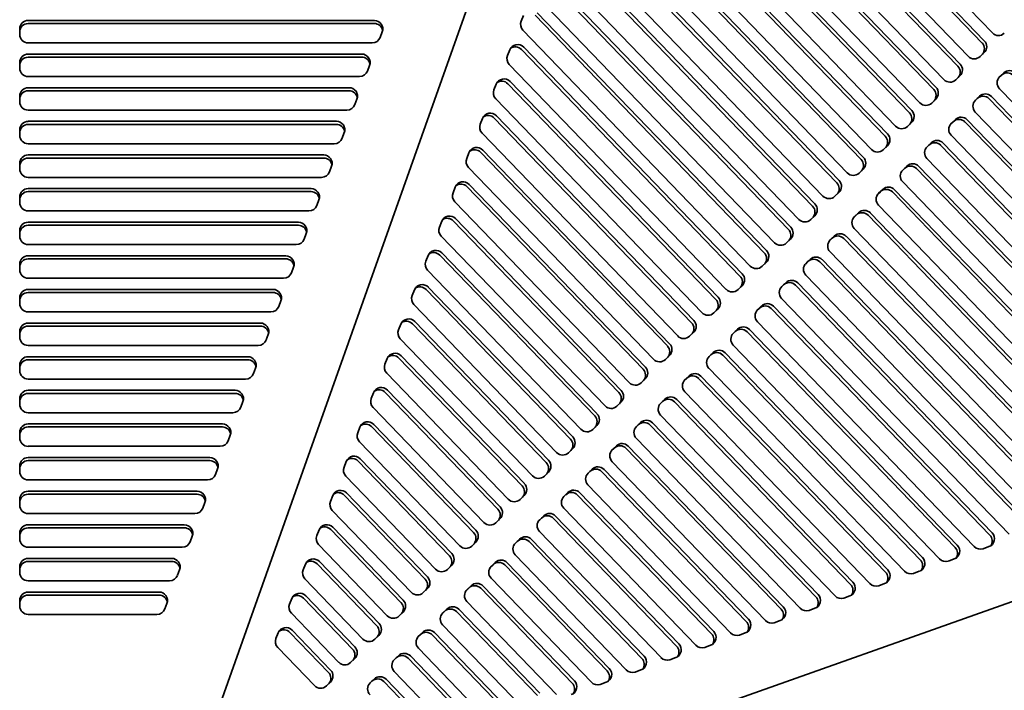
# Model space of a CAD drawing. Header units: millimetres. Extents: x 279 to 1400, y 31 to 1157.
# Tile 13 of 15: x 846 to 1195, y 725 to 963. Entities that reach past the tile are written whole.
import ezdxf

# ---------------------------------------------------------------- set-up
doc = ezdxf.new("R2010")
doc.units = ezdxf.units.MM
doc.header["$LTSCALE"] = 4
doc.layers.add('Krawędzie widoczne(ISO)', color=7, linetype='Continuous', lineweight=35, true_color=0x262659)

msp = doc.modelspace()

# ---------------------------------------------------------------- linework, layer by layer
at = {"layer": 'Krawędzie widoczne(ISO)'}
for p, q in [((906.28, 689.27), (1072.17, 1157.01)), ((1191.2, 958.62), (1073.03, 1081.22)), ((1072.49, 1074.41), (1187.53, 955.05)), ((1073.3, 1075.21), (1188.33, 955.86)), ((1182.61, 950.35), (1068.2, 1069.05)), ((1067.66, 1062.24), (1178.94, 946.78)), ((1068.47, 1063.05), (1179.75, 947.59)), ((1174.03, 942.07), (1063.37, 1056.88)), ((1062.84, 1050.11), (1170.38, 938.54)), ((1063.65, 1050.91), (1171.19, 939.34)), ((1165.46, 933.83), (1058.55, 1044.75)), ((1058.01, 1037.94), (1161.8, 930.26)), ((1058.82, 1038.75), (1162.6, 931.07)), ((1156.88, 925.55), (1053.72, 1032.58)), ((1053.99, 1026.58), (1154.02, 922.8)), ((1053.18, 1025.77), (1153.21, 921.99)), ((1148.29, 917.28), (1048.89, 1020.41)), ((1048.35, 1013.61), (1144.63, 913.72)), ((1049.15, 1014.41), (1145.43, 914.53)), ((1139.71, 909.01), (1044.06, 1008.25)), ((1044.32, 1002.24), (1136.84, 906.25)), ((1043.52, 1001.44), (1136.04, 905.45)), ((1131.12, 900.74), (1039.23, 996.08)), ((1038.69, 989.27), (1127.45, 897.18)), ((1039.49, 990.08), (1128.26, 897.98)), ((1122.53, 892.47), (1034.39, 983.91)), ((1034.66, 977.91), (1119.67, 889.71)), ((1033.86, 977.1), (1118.87, 888.91)), ((1113.95, 884.2), (1029.56, 971.75)), ((1024.1, 962.76), (1024.9, 964.79)), ((1029.03, 964.94), (1110.28, 880.63)), ((1029.83, 965.74), (1111.09, 881.44)), ((849.28, 963.04), (972.05, 963.05)), ((849.28, 961.95), (972.05, 961.96)), ((846.28, 958.07), (846.28, 960.06)), ((974.86, 959.02), (974.12, 957.03)), ((1105.36, 875.92), (1024.73, 959.58)), ((971.31, 955.1), (849.28, 955.09)), ((1025, 953.57), (1102.5, 873.17)), ((849.28, 951.11), (967.56, 951.12)), ((849.28, 950.02), (967.56, 950.03)), ((1019.27, 950.6), (1020.07, 952.63)), ((1024.2, 952.77), (1101.7, 872.36)), ((1188.27, 951.63), (1186.84, 950.25)), ((846.28, 946.14), (846.28, 948.13)), ((970.37, 947.09), (969.62, 945.1)), ((1096.78, 867.65), (1019.9, 947.41)), ((966.81, 943.17), (849.28, 943.16)), ((1179.68, 943.36), (1178.25, 941.98)), ((1193.54, 942.79), (1194.41, 943.63)), ((1193.78, 943.05), (1195.21, 944.43)), ((1014.44, 938.43), (1015.24, 940.46)), ((1019.36, 940.6), (1093.11, 864.09)), ((1020.17, 941.41), (1093.91, 864.9)), ((846.28, 934.21), (846.28, 936.2)), ((849.28, 939.18), (963.07, 939.19)), ((849.28, 938.09), (963.07, 938.1)), ((1185.19, 934.78), (1186.62, 936.16)), ((1190.85, 936.07), (1302.14, 820.61)), ((1308.13, 820.12), (1193.71, 938.83)), ((965.88, 935.16), (965.13, 933.18)), ((1088.19, 859.38), (1015.07, 935.24)), ((1171.12, 935.11), (1169.69, 933.73)), ((1184.95, 934.52), (1185.82, 935.36)), ((1190.05, 935.26), (1301.33, 819.81)), ((962.32, 931.24), (849.28, 931.23)), ((1015.34, 929.24), (1085.33, 856.62)), ((1295.79, 815.75), (1185.13, 930.55)), ((849.28, 927.26), (958.58, 927.26)), ((849.28, 926.17), (958.58, 926.17)), ((1009.61, 926.26), (1010.41, 928.29)), ((1014.53, 928.44), (1084.52, 855.82)), ((1162.54, 926.84), (1161.11, 925.46)), ((1176.39, 926.27), (1177.26, 927.11)), ((1176.63, 926.53), (1178.06, 927.91)), ((1181.49, 927.02), (1289.03, 815.44)), ((1182.29, 927.82), (1289.83, 816.25)), ((846.28, 922.29), (846.28, 924.27)), ((961.39, 923.24), (960.64, 921.25)), ((1079.6, 851.11), (1010.24, 923.08)), ((1283.48, 811.38), (1176.57, 922.31)), ((957.83, 919.31), (849.28, 919.3)), ((1153.95, 918.57), (1152.52, 917.19)), ((1167.81, 918), (1168.67, 918.84)), ((1168.05, 918.26), (1169.48, 919.64)), ((1172.9, 918.74), (1276.69, 811.07)), ((1173.71, 919.55), (1277.49, 811.87)), ((849.28, 915.33), (954.08, 915.33)), ((1004.78, 914.1), (1005.58, 916.12)), ((1009.7, 916.27), (1075.94, 847.55)), ((1010.51, 917.07), (1076.74, 848.35)), ((846.28, 910.36), (846.28, 912.35)), ((849.28, 914.24), (954.08, 914.24)), ((956.89, 911.31), (956.14, 909.32)), ((1159.46, 909.99), (1160.89, 911.37)), ((1165.12, 911.28), (1265.15, 807.5)), ((1271.14, 807.01), (1167.98, 914.03)), ((1071.02, 842.84), (1005.41, 910.91)), ((1145.37, 910.3), (1143.93, 908.92)), ((1159.22, 909.73), (1160.09, 910.56)), ((1164.31, 910.47), (1264.34, 806.69)), ((953.34, 907.38), (849.28, 907.38)), ((1005.68, 904.9), (1068.16, 840.08)), ((1258.8, 802.63), (1159.4, 905.76)), ((849.28, 903.4), (949.59, 903.41)), ((849.28, 902.31), (949.59, 902.32)), ((999.94, 901.93), (1000.75, 903.96)), ((1004.87, 904.1), (1067.35, 839.28)), ((1136.78, 902.03), (1135.35, 900.65)), ((1150.63, 901.46), (1151.5, 902.29)), ((1150.87, 901.72), (1152.3, 903.1)), ((1155.73, 902.2), (1252, 802.32)), ((1156.53, 903.01), (1252.81, 803.12)), ((846.28, 898.43), (846.28, 900.42)), ((952.4, 899.38), (951.65, 897.39)), ((1062.43, 834.57), (1000.58, 898.74)), ((1246.46, 798.25), (1150.81, 897.49)), ((948.84, 895.45), (849.28, 895.45)), ((1142.05, 893.19), (1142.91, 894.02)), ((1142.29, 893.45), (1143.72, 894.83)), ((1147.14, 893.93), (1239.66, 797.94)), ((1147.95, 894.73), (1240.47, 798.74)), ((849.28, 891.47), (945.1, 891.48)), ((849.28, 890.38), (945.1, 890.39)), ((995.11, 889.76), (995.92, 891.79)), ((1000.04, 891.93), (1058.77, 831.01)), ((1000.84, 892.74), (1059.57, 831.81)), ((1128.19, 893.75), (1126.76, 892.38)), ((846.28, 886.5), (846.28, 888.49)), ((947.91, 887.45), (947.16, 885.46)), ((1234.12, 793.88), (1142.22, 889.22)), ((944.35, 883.53), (849.28, 883.52)), ((1053.85, 826.3), (995.75, 886.57)), ((1119.61, 885.48), (1118.18, 884.1)), ((1133.46, 884.91), (1134.33, 885.75)), ((1133.7, 885.18), (1135.13, 886.55)), ((1138.56, 885.66), (1227.32, 793.56)), ((1139.36, 886.46), (1228.13, 794.37)), ((996.01, 880.57), (1050.98, 823.54)), ((1221.78, 789.5), (1133.64, 880.95)), ((846.28, 874.57), (846.28, 876.56)), ((849.28, 879.54), (940.61, 879.55)), ((849.28, 878.45), (940.61, 878.46)), ((990.28, 877.59), (991.09, 879.62)), ((995.21, 879.77), (1050.18, 822.73)), ((1111.02, 877.21), (1109.59, 875.83)), ((1124.88, 876.64), (1125.74, 877.48)), ((1125.12, 876.9), (1126.55, 878.28)), ((1129.97, 877.39), (1214.98, 789.19)), ((1130.78, 878.19), (1215.79, 789.99)), ((943.42, 875.52), (942.67, 873.53)), ((1045.26, 818.02), (990.92, 874.41)), ((939.86, 871.6), (849.28, 871.59)), ((1116.53, 868.63), (1117.96, 870.01)), ((1122.19, 869.92), (1203.44, 785.62)), ((1209.44, 785.13), (1125.05, 872.68)), ((849.28, 867.62), (936.11, 867.62)), ((849.28, 866.53), (936.11, 866.53)), ((985.45, 865.43), (986.26, 867.45)), ((990.38, 867.6), (1041.59, 814.46)), ((991.18, 868.4), (1042.4, 815.27)), ((1102.44, 868.94), (1101, 867.56)), ((1116.29, 868.37), (1117.16, 869.21)), ((1121.39, 869.11), (1202.64, 784.81)), ((846.28, 862.65), (846.28, 864.63)), ((938.92, 863.59), (938.17, 861.61)), ((1197.1, 780.75), (1116.47, 864.4)), ((935.36, 859.67), (849.28, 859.66)), ((1036.67, 809.75), (986.08, 862.24)), ((1093.85, 860.67), (1092.42, 859.29)), ((1107.7, 860.1), (1108.57, 860.94)), ((1107.94, 860.36), (1109.38, 861.74)), ((1112.8, 860.84), (1190.3, 780.44)), ((1113.6, 861.65), (1191.1, 781.24)), ((849.28, 855.69), (931.62, 855.69)), ((985.55, 855.43), (1033.01, 806.19)), ((986.35, 856.24), (1033.81, 806.99)), ((1184.75, 776.38), (1107.88, 856.13)), ((846.28, 850.72), (846.28, 852.7)), ((849.28, 854.6), (931.62, 854.6)), ((980.62, 853.26), (981.43, 855.29)), ((1085.26, 852.4), (1083.83, 851.02)), ((1099.12, 851.83), (1099.98, 852.66)), ((1099.36, 852.09), (1100.79, 853.47)), ((1104.21, 852.57), (1177.96, 776.06)), ((1105.02, 853.38), (1178.76, 776.86)), ((934.43, 851.66), (933.68, 849.68)), ((1028.09, 801.48), (981.25, 850.07)), ((930.87, 847.74), (849.28, 847.73)), ((1090.77, 843.82), (1092.2, 845.2)), ((1096.43, 845.1), (1166.42, 772.49)), ((1172.41, 772), (1099.29, 847.86)), ((849.28, 843.76), (927.13, 843.76)), ((849.28, 842.67), (927.13, 842.67)), ((975.79, 841.09), (976.59, 843.12)), ((980.72, 843.26), (1024.42, 797.92)), ((981.52, 844.07), (1025.23, 798.72)), ((1076.68, 844.12), (1075.25, 842.75)), ((1090.53, 843.56), (1091.4, 844.39)), ((1095.63, 844.3), (1165.62, 771.68)), ((846.28, 838.79), (846.28, 840.78)), ((929.94, 839.74), (929.19, 837.75)), ((1160.07, 767.62), (1090.71, 839.59)), ((926.38, 835.81), (849.28, 835.81)), ((1019.5, 793.21), (976.42, 837.9)), ((1068.09, 835.85), (1066.66, 834.47)), ((1081.95, 835.29), (1082.81, 836.12)), ((1082.19, 835.55), (1083.62, 836.92)), ((1087.04, 836.03), (1153.28, 767.31)), ((1087.85, 836.83), (1154.08, 768.11)), ((849.28, 831.83), (922.63, 831.84)), ((975.89, 831.1), (1015.84, 789.65)), ((976.69, 831.9), (1016.64, 790.45)), ((1147.73, 763.25), (1082.12, 831.32)), ((846.28, 826.86), (846.28, 828.85)), ((849.28, 830.74), (922.63, 830.74)), ((925.44, 827.81), (924.7, 825.82)), ((1400.5, 828.67), (932.76, 662.79)), ((970.96, 828.92), (971.76, 830.95)), ((1059.51, 827.58), (1058.08, 826.2)), ((1073.36, 827.01), (1074.23, 827.85)), ((1073.6, 827.27), (1075.03, 828.65)), ((1078.46, 827.76), (1140.94, 762.93)), ((1079.26, 828.56), (1141.74, 763.74)), ((1010.92, 784.94), (971.59, 825.74)), ((921.89, 823.88), (849.28, 823.88)), ((1135.39, 758.87), (1073.54, 823.05)), ((849.28, 819.9), (918.14, 819.91)), ((849.28, 818.81), (918.14, 818.82)), ((966.13, 816.76), (966.93, 818.79)), ((971.05, 818.93), (1007.25, 781.38)), ((971.86, 819.73), (1008.06, 782.18)), ((1050.92, 819.31), (1049.49, 817.93)), ((1064.77, 818.74), (1065.64, 819.58)), ((1065.01, 819), (1066.45, 820.38)), ((1069.87, 819.49), (1128.6, 758.56)), ((1070.67, 820.29), (1129.4, 759.36)), ((846.28, 814.93), (846.28, 816.92)), ((920.95, 815.88), (920.2, 813.89)), ((1002.33, 776.67), (966.76, 813.57)), ((1123.05, 754.5), (1064.95, 814.78)), ((917.39, 811.95), (849.28, 811.95)), ((1042.33, 811.04), (1040.9, 809.66)), ((1056.19, 810.47), (1057.06, 811.31)), ((1056.43, 810.73), (1057.86, 812.11)), ((1061.28, 811.21), (1116.25, 754.18)), ((1062.09, 812.02), (1117.06, 754.99)), ((849.28, 807.97), (913.65, 807.98)), ((849.28, 806.88), (913.65, 806.89)), ((961.3, 804.59), (962.1, 806.62)), ((966.22, 806.76), (998.66, 773.1)), ((967.03, 807.57), (999.47, 773.91)), ((846.28, 803), (846.28, 804.99)), ((916.46, 803.95), (915.71, 801.96)), ((1047.84, 802.46), (1049.27, 803.84)), ((1053.5, 803.75), (1104.72, 750.61)), ((1110.71, 750.12), (1056.36, 806.5)), ((912.9, 800.03), (849.28, 800.02)), ((993.75, 768.39), (961.93, 801.4)), ((1033.75, 802.77), (1032.32, 801.39)), ((1047.6, 802.2), (1048.47, 803.03)), ((1052.7, 802.94), (1103.91, 749.81)), ((1098.37, 745.74), (1047.78, 798.23)), ((846.28, 791.08), (846.28, 793.06)), ((849.28, 796.05), (909.16, 796.05)), ((849.28, 794.96), (909.16, 794.96)), ((956.47, 792.42), (957.27, 794.45)), ((961.39, 794.59), (990.08, 764.83)), ((962.2, 795.4), (990.88, 765.64)), ((1025.16, 794.5), (1023.73, 793.12)), ((1039.02, 793.93), (1039.88, 794.76)), ((1039.26, 794.19), (1040.69, 795.57)), ((1044.11, 794.67), (1091.57, 745.43)), ((1044.92, 795.47), (1092.38, 746.23)), ((911.96, 792.02), (911.22, 790.03)), ((985.16, 760.12), (957.1, 789.24)), ((1086.03, 741.37), (1039.19, 789.96)), ((908.41, 788.1), (849.28, 788.09)), ((1016.58, 786.22), (1015.15, 784.85)), ((1030.43, 785.66), (1031.3, 786.49)), ((1030.67, 785.92), (1032.1, 787.3)), ((1035.53, 786.4), (1079.23, 741.05)), ((1036.33, 787.2), (1080.04, 741.86)), ((849.28, 784.12), (904.66, 784.12)), ((849.28, 783.03), (904.66, 783.03)), ((951.63, 780.26), (952.44, 782.28)), ((956.56, 782.43), (981.49, 756.56)), ((957.37, 783.23), (982.3, 757.37)), ((846.28, 779.15), (846.28, 781.14)), ((907.47, 780.09), (906.72, 778.11)), ((1022.09, 777.65), (1023.52, 779.02)), ((1027.74, 778.93), (1067.7, 737.48)), ((1073.69, 736.99), (1030.61, 781.69)), ((903.91, 776.17), (849.28, 776.17)), ((976.57, 751.85), (952.27, 777.07)), ((1007.99, 777.95), (1006.56, 776.57)), ((1021.85, 777.38), (1022.71, 778.22)), ((1026.94, 778.13), (1066.89, 736.68)), ((1189.97, 776.35), (1187.92, 775.62)), ((849.28, 772.19), (900.17, 772.19)), ((1061.35, 732.62), (1022.02, 773.42)), ((1177.63, 771.98), (1175.58, 771.25)), ((846.28, 767.22), (846.28, 769.21)), ((849.28, 771.1), (900.17, 771.1)), ((902.98, 768.17), (902.23, 766.18)), ((946.8, 768.09), (947.61, 770.12)), ((951.73, 770.26), (972.91, 748.29)), ((952.54, 771.06), (973.71, 749.09)), ((999.4, 769.68), (997.97, 768.3)), ((1013.26, 769.11), (1014.13, 769.95)), ((1013.5, 769.37), (1014.93, 770.75)), ((1018.35, 769.86), (1054.55, 732.3)), ((1019.16, 770.66), (1055.35, 733.11)), ((967.99, 743.58), (947.44, 764.9)), ((1049.01, 728.24), (1013.43, 765.15)), ((1165.29, 767.6), (1163.23, 766.87)), ((899.42, 764.24), (849.28, 764.24)), ((990.82, 761.41), (989.39, 760.03)), ((1004.67, 760.84), (1005.54, 761.68)), ((1004.91, 761.1), (1006.34, 762.48)), ((1009.77, 761.58), (1042.21, 727.93)), ((1010.57, 762.39), (1043.01, 728.73)), ((1152.95, 763.23), (1150.89, 762.5)), ((849.28, 760.26), (895.68, 760.26)), ((849.28, 759.17), (895.68, 759.17)), ((941.97, 755.92), (942.78, 757.95)), ((946.9, 758.09), (964.32, 740.02)), ((947.7, 758.9), (965.13, 740.82)), ((1140.61, 758.85), (1138.55, 758.12)), ((846.28, 755.29), (846.28, 757.28)), ((898.49, 756.24), (897.74, 754.25)), ((996.33, 752.83), (997.76, 754.21)), ((1036.66, 723.87), (1004.85, 756.87)), ((1128.27, 754.47), (1126.21, 753.75)), ((894.93, 752.31), (849.28, 752.31)), ((959.4, 735.31), (942.61, 752.73)), ((982.23, 753.14), (980.8, 751.76)), ((996.09, 752.57), (996.95, 753.4)), ((1001.18, 753.31), (1029.87, 723.55)), ((1001.99, 754.12), (1030.67, 724.36)), ((1024.32, 719.49), (996.26, 748.6)), ((1115.93, 750.1), (1113.87, 749.37)), ((937.14, 743.75), (937.95, 745.78)), ((942.07, 745.93), (955.74, 731.75)), ((942.87, 746.73), (956.54, 732.55)), ((973.65, 744.87), (972.22, 743.49)), ((987.5, 744.3), (988.37, 745.13)), ((987.74, 744.56), (989.17, 745.94)), ((992.6, 745.04), (1017.53, 719.17)), ((993.4, 745.85), (1018.33, 719.98)), ((1103.59, 745.72), (1101.53, 744.99)), ((950.82, 727.04), (937.78, 740.57)), ((1011.98, 715.11), (987.68, 740.33)), ((1091.25, 741.35), (1089.19, 740.62)), ((978.92, 736.03), (979.78, 736.86)), ((979.16, 736.29), (980.59, 737.67)), ((984.01, 736.77), (1005.19, 714.8)), ((984.82, 737.57), (1005.99, 715.6)), ((1078.91, 736.97), (1076.85, 736.24)), ((965.06, 736.59), (963.63, 735.22)), ((999.64, 710.74), (979.09, 732.06)), ((1066.56, 732.6), (1064.51, 731.87)), ((956.48, 728.32), (955.04, 726.94)), ((970.33, 727.76), (971.2, 728.59)), ((970.57, 728.02), (972, 729.39)), ((975.42, 728.5), (992.85, 710.42)), ((976.23, 729.3), (993.65, 711.23)), ((1054.22, 728.22), (1052.17, 727.49))]:
    msp.add_line(p, q, dxfattribs=at)
for centre, major_axis, ratio, start_param, end_param in [((849.28, 960.06), (-3, 0), 0.994037, 4.712452, 6.283248), ((849.28, 958.97), (-3, 0), 0.994037, 4.712452, 6.27647), ((972.05, 960.07), (3, 0), 0.994037, 5.925002, 7.854044), ((972.05, 958.98), (3, 0), 0.994037, 0.183861, 1.570859), ((1026.88, 961.65), (-2.12, 2.12), 0.993506, 0.405075, 1.552272), ((849.28, 958.07), (-3, 0), 0.994037, 0.000063, 1.570859), ((971.31, 958.08), (3, 0), 0.994037, 4.712452, 5.925002), ((1193.34, 960.68), (2.12, -2.12), 0.993506, 4.693865, 6.264661), ((1022.85, 951.51), (-2.12, 2.12), 0.993506, 4.693865, 6.688261), ((1022.05, 950.7), (-2.12, 2.12), 0.993506, 4.693865, 6.091141), ((1185.38, 952.99), (2.12, -2.12), 0.993506, 0.100465, 1.552272), ((1186.19, 953.79), (2.12, -2.12), 0.993506, 6.264661, 7.835457), ((849.28, 948.13), (-3, 0), 0.994037, 4.712452, 6.283248), ((849.28, 947.04), (-3, 0), 0.994037, 4.712452, 6.27647), ((967.56, 948.14), (3, 0), 0.994037, 5.925002, 7.854044), ((967.56, 947.05), (3, 0), 0.994037, 0.183861, 1.570859), ((1022.05, 949.48), (-2.12, 2.12), 0.993506, 0.405075, 1.552272), ((1184.76, 952.41), (2.12, -2.12), 0.993506, 4.693865, 6.264661), ((1176.8, 944.72), (2.12, -2.12), 0.993506, 0.100465, 1.552272), ((1177.6, 945.52), (2.12, -2.12), 0.993506, 6.264661, 7.835457), ((849.28, 946.14), (-3, 0), 0.994037, 0.000063, 1.570859), ((966.81, 946.15), (3, 0), 0.994037, 4.712452, 5.925002), ((1195.86, 940.89), (-2.12, 2.12), 0.993506, 6.264661, 7.835457), ((1196.49, 941.47), (-2.12, 2.12), 0.993506, 4.693865, 6.264661), ((1197.29, 942.27), (-2.12, 2.12), 0.993506, 4.693865, 6.264661), ((1018.02, 939.34), (-2.12, 2.12), 0.993506, 4.693865, 6.688261), ((1017.22, 938.53), (-2.12, 2.12), 0.993506, 4.693865, 6.091141), ((1169.04, 937.27), (2.12, -2.12), 0.993506, 6.264661, 7.835457), ((1176.17, 944.14), (2.12, -2.12), 0.993506, 4.693865, 6.264661), ((849.28, 936.2), (-3, 0), 0.994037, 4.712452, 6.283248), ((849.28, 935.11), (-3, 0), 0.994037, 4.712452, 6.27647), ((963.07, 936.21), (3, 0), 0.994037, 5.925002, 7.854044), ((963.07, 935.12), (3, 0), 0.994037, 0.183861, 1.570859), ((1017.22, 937.31), (-2.12, 2.12), 0.993506, 0.405075, 1.552272), ((1168.24, 936.47), (2.12, -2.12), 0.993506, 0.100465, 1.552272), ((1187.9, 933.2), (-2.12, 2.12), 0.993506, 4.693865, 6.264661), ((1188.71, 934), (-2.12, 2.12), 0.993506, 4.693865, 6.264661), ((849.28, 934.21), (-3, 0), 0.994037, 0.000063, 1.570859), ((962.32, 934.22), (3, 0), 0.994037, 4.712452, 5.925002), ((1167.61, 935.89), (2.12, -2.12), 0.993506, 4.693865, 6.264661), ((1187.28, 932.62), (-2.12, 2.12), 0.993506, 6.264661, 7.835457), ((1013.19, 927.17), (-2.12, 2.12), 0.993506, 4.693865, 6.688261), ((1012.39, 926.37), (-2.12, 2.12), 0.993506, 4.693865, 6.091141), ((1159.65, 928.2), (2.12, -2.12), 0.993506, 0.100465, 1.552272), ((1160.46, 929), (2.12, -2.12), 0.993506, 6.264661, 7.835457), ((1180.14, 925.75), (-2.12, 2.12), 0.993506, 4.693865, 6.264661), ((849.28, 924.27), (-3, 0), 0.994037, 4.712452, 6.283248), ((849.28, 923.18), (-3, 0), 0.994037, 4.712452, 6.27647), ((958.58, 924.28), (3, 0), 0.994037, 5.925002, 7.854044), ((958.58, 923.19), (3, 0), 0.994037, 0.183861, 1.570859), ((1012.39, 925.14), (-2.12, 2.12), 0.993506, 0.405075, 1.552272), ((1159.02, 927.62), (2.12, -2.12), 0.993506, 4.693865, 6.264661), ((1178.71, 924.37), (-2.12, 2.12), 0.993506, 6.264661, 7.835457), ((1179.34, 924.95), (-2.12, 2.12), 0.993506, 4.693865, 6.264661), ((849.28, 922.29), (-3, 0), 0.994037, 0.000063, 1.570859), ((1151.06, 919.92), (2.12, -2.12), 0.993506, 0.100465, 1.552272), ((1151.87, 920.73), (2.12, -2.12), 0.993506, 6.264661, 7.835457), ((957.83, 922.29), (3, 0), 0.994037, 4.712452, 5.925002), ((1170.13, 916.1), (-2.12, 2.12), 0.993506, 6.264661, 7.835457), ((1170.75, 916.68), (-2.12, 2.12), 0.993506, 4.693865, 6.264661), ((1171.56, 917.48), (-2.12, 2.12), 0.993506, 4.693865, 6.264661), ((849.28, 912.35), (-3, 0), 0.994037, 4.712452, 6.283248), ((954.08, 912.35), (3, 0), 0.994037, 5.925002, 7.854044), ((1008.36, 915), (-2.12, 2.12), 0.993506, 4.693865, 6.688261), ((1007.56, 914.2), (-2.12, 2.12), 0.993506, 4.693865, 6.091141), ((1150.44, 919.35), (2.12, -2.12), 0.993506, 4.693865, 6.264661), ((849.28, 911.26), (-3, 0), 0.994037, 4.712452, 6.27647), ((954.08, 911.26), (3, 0), 0.994037, 0.183861, 1.570859), ((1007.56, 912.98), (-2.12, 2.12), 0.993506, 0.405075, 1.552272), ((1142.48, 911.65), (2.12, -2.12), 0.993506, 0.100465, 1.552272), ((1143.28, 912.46), (2.12, -2.12), 0.993506, 6.264661, 7.835457), ((1162.17, 908.4), (-2.12, 2.12), 0.993506, 4.693865, 6.264661), ((1162.97, 909.21), (-2.12, 2.12), 0.993506, 4.693865, 6.264661), ((849.28, 910.36), (-3, 0), 0.994037, 0.000063, 1.570859), ((953.33, 910.36), (3, 0), 0.994037, 4.712452, 5.925002), ((1141.85, 911.08), (2.12, -2.12), 0.993506, 4.693865, 6.264661), ((1161.54, 907.83), (-2.12, 2.12), 0.993506, 6.264661, 7.835457), ((1003.53, 902.84), (-2.12, 2.12), 0.993506, 4.693865, 6.688261), ((1002.72, 902.03), (-2.12, 2.12), 0.993506, 4.693865, 6.091141), ((1133.89, 903.38), (2.12, -2.12), 0.993506, 0.100465, 1.552272), ((1134.7, 904.19), (2.12, -2.12), 0.993506, 6.264661, 7.835457), ((849.28, 900.42), (-3, 0), 0.994037, 4.712452, 6.283248), ((849.28, 899.33), (-3, 0), 0.994037, 4.712452, 6.27647), ((949.59, 900.42), (3, 0), 0.994037, 5.925002, 7.854044), ((949.59, 899.33), (3, 0), 0.994037, 0.183861, 1.570859), ((1002.72, 900.81), (-2.12, 2.12), 0.993506, 0.405075, 1.552272), ((1152.96, 899.56), (-2.12, 2.12), 0.993506, 6.264661, 7.835457), ((1153.58, 900.13), (-2.12, 2.12), 0.993506, 4.693865, 6.264661), ((1154.39, 900.94), (-2.12, 2.12), 0.993506, 4.693865, 6.264661), ((849.28, 898.43), (-3, 0), 0.994037, 0.000063, 1.570859), ((948.84, 898.44), (3, 0), 0.994037, 4.712452, 5.925002), ((1126.11, 895.91), (2.12, -2.12), 0.993506, 6.264661, 7.835457), ((1133.27, 902.81), (2.12, -2.12), 0.993506, 4.693865, 6.264661), ((1125.31, 895.11), (2.12, -2.12), 0.993506, 0.100465, 1.552272), ((1145, 891.86), (-2.12, 2.12), 0.993506, 4.693865, 6.264661), ((1145.8, 892.67), (-2.12, 2.12), 0.993506, 4.693865, 6.264661), ((849.28, 888.49), (-3, 0), 0.994037, 4.712452, 6.283248), ((849.28, 887.4), (-3, 0), 0.994037, 4.712452, 6.27647), ((945.1, 888.5), (3, 0), 0.994037, 5.925002, 7.854044), ((945.1, 887.41), (3, 0), 0.994037, 0.183861, 1.570859), ((998.7, 890.67), (-2.12, 2.12), 0.993506, 4.693865, 6.688261), ((997.89, 889.87), (-2.12, 2.12), 0.993506, 4.693865, 6.091141), ((1124.68, 894.54), (2.12, -2.12), 0.993506, 4.693865, 6.264661), ((1144.37, 891.29), (-2.12, 2.12), 0.993506, 6.264661, 7.835457), ((997.89, 888.64), (-2.12, 2.12), 0.993506, 0.405075, 1.552272), ((1116.72, 886.84), (2.12, -2.12), 0.993506, 0.100465, 1.552272), ((1117.53, 887.64), (2.12, -2.12), 0.993506, 6.264661, 7.835457), ((1137.22, 884.39), (-2.12, 2.12), 0.993506, 4.693865, 6.264661), ((849.28, 886.5), (-3, 0), 0.994037, 0.000063, 1.570859), ((944.35, 886.51), (3, 0), 0.994037, 4.712452, 5.925002), ((1116.09, 886.26), (2.12, -2.12), 0.993506, 4.693865, 6.264661), ((1135.78, 883.02), (-2.12, 2.12), 0.993506, 6.264661, 7.835457), ((1136.41, 883.59), (-2.12, 2.12), 0.993506, 4.693865, 6.264661), ((993.87, 878.5), (-2.12, 2.12), 0.993506, 4.693865, 6.688261), ((993.06, 877.7), (-2.12, 2.12), 0.993506, 4.693865, 6.091141), ((1108.14, 878.57), (2.12, -2.12), 0.993506, 0.100465, 1.552272), ((1108.94, 879.37), (2.12, -2.12), 0.993506, 6.264661, 7.835457), ((849.28, 876.56), (-3, 0), 0.994037, 4.712452, 6.283248), ((849.28, 875.47), (-3, 0), 0.994037, 4.712452, 6.27647), ((940.61, 876.57), (3, 0), 0.994037, 5.925002, 7.854044), ((940.61, 875.48), (3, 0), 0.994037, 0.183861, 1.570859), ((993.06, 876.47), (-2.12, 2.12), 0.993506, 0.405075, 1.552272), ((1127.2, 874.74), (-2.12, 2.12), 0.993506, 6.264661, 7.835457), ((1127.82, 875.32), (-2.12, 2.12), 0.993506, 4.693865, 6.264661), ((1128.63, 876.12), (-2.12, 2.12), 0.993506, 4.693865, 6.264661), ((849.28, 874.57), (-3, 0), 0.994037, 0.000063, 1.570859), ((939.86, 874.58), (3, 0), 0.994037, 4.712452, 5.925002), ((1100.35, 871.1), (2.12, -2.12), 0.993506, 6.264661, 7.835457), ((1107.51, 877.99), (2.12, -2.12), 0.993506, 4.693865, 6.264661), ((989.04, 866.34), (-2.12, 2.12), 0.993506, 4.693865, 6.688261), ((1099.55, 870.3), (2.12, -2.12), 0.993506, 0.100465, 1.552272), ((1119.24, 867.05), (-2.12, 2.12), 0.993506, 4.693865, 6.264661), ((1120.04, 867.85), (-2.12, 2.12), 0.993506, 4.693865, 6.264661), ((849.28, 864.63), (-3, 0), 0.994037, 4.712452, 6.283248), ((849.28, 863.54), (-3, 0), 0.994037, 4.712452, 6.27647), ((936.11, 864.64), (3, 0), 0.994037, 5.925002, 7.854044), ((936.11, 863.55), (3, 0), 0.994037, 0.183861, 1.570859), ((988.23, 865.53), (-2.12, 2.12), 0.993506, 4.693865, 6.091141), ((1098.92, 869.72), (2.12, -2.12), 0.993506, 4.693865, 6.264661), ((1118.61, 866.47), (-2.12, 2.12), 0.993506, 6.264661, 7.835457), ((849.28, 862.65), (-3, 0), 0.994037, 0.000063, 1.570859), ((988.23, 864.31), (-2.12, 2.12), 0.993506, 0.405075, 1.552272), ((1090.96, 862.02), (2.12, -2.12), 0.993506, 0.100465, 1.552272), ((1091.77, 862.83), (2.12, -2.12), 0.993506, 6.264661, 7.835457), ((1111.46, 859.58), (-2.12, 2.12), 0.993506, 4.693865, 6.264661), ((935.36, 862.65), (3, 0), 0.994037, 4.712452, 5.925002), ((1090.34, 861.45), (2.12, -2.12), 0.993506, 4.693865, 6.264661), ((1110.03, 858.2), (-2.12, 2.12), 0.993506, 6.264661, 7.835457), ((1110.65, 858.78), (-2.12, 2.12), 0.993506, 4.693865, 6.264661), ((849.28, 852.7), (-3, 0), 0.994037, 4.712452, 6.283248), ((931.62, 852.71), (3, 0), 0.994037, 5.925002, 7.854044), ((984.21, 854.17), (-2.12, 2.12), 0.993506, 4.693865, 6.688261), ((983.4, 853.36), (-2.12, 2.12), 0.993506, 4.693865, 6.091141), ((1082.38, 853.75), (2.12, -2.12), 0.993506, 0.100465, 1.552272), ((1083.18, 854.56), (2.12, -2.12), 0.993506, 6.264661, 7.835457), ((849.28, 851.61), (-3, 0), 0.994037, 4.712452, 6.27647), ((931.62, 851.62), (3, 0), 0.994037, 0.183861, 1.570859), ((983.4, 852.14), (-2.12, 2.12), 0.993506, 0.405075, 1.552272), ((1101.44, 849.93), (-2.12, 2.12), 0.993506, 6.264661, 7.835457), ((1102.07, 850.5), (-2.12, 2.12), 0.993506, 4.693865, 6.264661), ((1102.87, 851.31), (-2.12, 2.12), 0.993506, 4.693865, 6.264661), ((849.28, 850.72), (-3, 0), 0.994037, 0.000063, 1.570859), ((930.87, 850.72), (3, 0), 0.994037, 4.712452, 5.925002), ((1081.75, 853.18), (2.12, -2.12), 0.993506, 4.693865, 6.264661), ((979.37, 842), (-2.12, 2.12), 0.993506, 4.693865, 6.688261), ((1073.79, 845.48), (2.12, -2.12), 0.993506, 0.100465, 1.552272), ((1074.6, 846.28), (2.12, -2.12), 0.993506, 6.264661, 7.835457), ((1093.48, 842.23), (-2.12, 2.12), 0.993506, 4.693865, 6.264661), ((1094.29, 843.04), (-2.12, 2.12), 0.993506, 4.693865, 6.264661), ((849.28, 840.78), (-3, 0), 0.994037, 4.712452, 6.283248), ((849.28, 839.69), (-3, 0), 0.994037, 4.712452, 6.27647), ((927.13, 840.78), (3, 0), 0.994037, 5.925002, 7.854044), ((927.13, 839.69), (3, 0), 0.994037, 0.183861, 1.570859), ((978.57, 841.2), (-2.12, 2.12), 0.993506, 4.693865, 6.091141), ((1073.17, 844.91), (2.12, -2.12), 0.993506, 4.693865, 6.264661), ((1092.85, 841.66), (-2.12, 2.12), 0.993506, 6.264661, 7.835457), ((849.28, 838.79), (-3, 0), 0.994037, 0.000063, 1.570859), ((978.57, 839.97), (-2.12, 2.12), 0.993506, 0.405075, 1.552272), ((1065.21, 837.21), (2.12, -2.12), 0.993506, 0.100465, 1.552272), ((1066.01, 838.01), (2.12, -2.12), 0.993506, 6.264661, 7.835457), ((926.38, 838.79), (3, 0), 0.994037, 4.712452, 5.925002), ((1064.58, 836.63), (2.12, -2.12), 0.993506, 4.693865, 6.264661), ((1084.27, 833.39), (-2.12, 2.12), 0.993506, 6.264661, 7.835457), ((1084.9, 833.96), (-2.12, 2.12), 0.993506, 4.693865, 6.264661), ((1085.7, 834.76), (-2.12, 2.12), 0.993506, 4.693865, 6.264661), ((849.28, 828.85), (-3, 0), 0.994037, 4.712452, 6.283248), ((922.63, 828.85), (3, 0), 0.994037, 5.925002, 7.854044), ((974.54, 829.83), (-2.12, 2.12), 0.993506, 4.693865, 6.688261), ((973.74, 829.03), (-2.12, 2.12), 0.993506, 4.693865, 6.091141), ((1056.62, 828.94), (2.12, -2.12), 0.993506, 0.100465, 1.552272), ((1057.42, 829.74), (2.12, -2.12), 0.993506, 6.264661, 7.835457), ((849.28, 827.76), (-3, 0), 0.994037, 4.712452, 6.27647), ((922.63, 827.76), (3, 0), 0.994037, 0.183861, 1.570859), ((973.74, 827.81), (-2.12, 2.12), 0.993506, 0.405075, 1.552272), ((1076.31, 825.69), (-2.12, 2.12), 0.993506, 4.693865, 6.264661), ((1077.11, 826.49), (-2.12, 2.12), 0.993506, 4.693865, 6.264661), ((849.28, 826.86), (-3, 0), 0.994037, 0.000063, 1.570859), ((921.89, 826.87), (3, 0), 0.994037, 4.712452, 5.925002), ((1055.99, 828.36), (2.12, -2.12), 0.993506, 4.693865, 6.264661), ((1075.68, 825.11), (-2.12, 2.12), 0.993506, 6.264661, 7.835457), ((969.71, 817.67), (-2.12, 2.12), 0.993506, 4.693865, 6.688261), ((1048.03, 820.67), (2.12, -2.12), 0.993506, 0.100465, 1.552272), ((1048.84, 821.47), (2.12, -2.12), 0.993506, 6.264661, 7.835457), ((1068.53, 818.22), (-2.12, 2.12), 0.993506, 4.693865, 6.264661), ((849.28, 816.92), (-3, 0), 0.994037, 4.712452, 6.283248), ((849.28, 815.83), (-3, 0), 0.994037, 4.712452, 6.27647), ((918.14, 816.92), (3, 0), 0.994037, 5.925002, 7.854044), ((918.14, 815.83), (3, 0), 0.994037, 0.183861, 1.570859), ((968.91, 816.86), (-2.12, 2.12), 0.993506, 4.693865, 6.091141), ((1047.41, 820.09), (2.12, -2.12), 0.993506, 4.693865, 6.264661), ((1067.1, 816.84), (-2.12, 2.12), 0.993506, 6.264661, 7.835457), ((1067.72, 817.42), (-2.12, 2.12), 0.993506, 4.693865, 6.264661), ((849.28, 814.93), (-3, 0), 0.994037, 0.000063, 1.570859), ((917.39, 814.94), (3, 0), 0.994037, 4.712452, 5.925002), ((968.91, 815.64), (-2.12, 2.12), 0.993506, 0.405075, 1.552272), ((1039.45, 812.39), (2.12, -2.12), 0.993506, 0.100465, 1.552272), ((1040.25, 813.2), (2.12, -2.12), 0.993506, 6.264661, 7.835457), ((1058.51, 808.57), (-2.12, 2.12), 0.993506, 6.264661, 7.835457), ((1059.14, 809.15), (-2.12, 2.12), 0.993506, 4.693865, 6.264661), ((1059.94, 809.95), (-2.12, 2.12), 0.993506, 4.693865, 6.264661), ((849.28, 804.99), (-3, 0), 0.994037, 4.712452, 6.283248), ((849.28, 803.9), (-3, 0), 0.994037, 4.712452, 6.27647), ((913.65, 805), (3, 0), 0.994037, 5.925002, 7.854044), ((913.65, 803.91), (3, 0), 0.994037, 0.183861, 1.570859), ((964.88, 805.5), (-2.12, 2.12), 0.993506, 4.693865, 6.688261), ((964.08, 804.69), (-2.12, 2.12), 0.993506, 4.693865, 6.091141), ((1031.67, 804.93), (2.12, -2.12), 0.993506, 6.264661, 7.835457), ((1038.82, 811.82), (2.12, -2.12), 0.993506, 4.693865, 6.264661), ((964.08, 803.47), (-2.12, 2.12), 0.993506, 0.405075, 1.552272), ((1030.86, 804.12), (2.12, -2.12), 0.993506, 0.100465, 1.552272), ((1050.55, 800.87), (-2.12, 2.12), 0.993506, 4.693865, 6.264661), ((1051.36, 801.68), (-2.12, 2.12), 0.993506, 4.693865, 6.264661), ((849.28, 803), (-3, 0), 0.994037, 0.000063, 1.570859), ((912.9, 803.01), (3, 0), 0.994037, 4.712452, 5.925002), ((1030.24, 803.55), (2.12, -2.12), 0.993506, 4.693865, 6.264661), ((1049.92, 800.3), (-2.12, 2.12), 0.993506, 6.264661, 7.835457), ((960.05, 793.33), (-2.12, 2.12), 0.993506, 4.693865, 6.688261), ((1022.28, 795.85), (2.12, -2.12), 0.993506, 0.100465, 1.552272), ((1023.08, 796.66), (2.12, -2.12), 0.993506, 6.264661, 7.835457), ((1042.77, 793.41), (-2.12, 2.12), 0.993506, 4.693865, 6.264661), ((849.28, 793.06), (-3, 0), 0.994037, 4.712452, 6.283248), ((849.28, 791.97), (-3, 0), 0.994037, 4.712452, 6.27647), ((909.16, 793.07), (3, 0), 0.994037, 5.925002, 7.854044), ((909.16, 791.98), (3, 0), 0.994037, 0.183861, 1.570859), ((959.25, 792.53), (-2.12, 2.12), 0.993506, 4.693865, 6.091141), ((1021.65, 795.28), (2.12, -2.12), 0.993506, 4.693865, 6.264661), ((1041.34, 792.03), (-2.12, 2.12), 0.993506, 6.264661, 7.835457), ((1041.97, 792.6), (-2.12, 2.12), 0.993506, 4.693865, 6.264661), ((849.28, 791.08), (-3, 0), 0.994037, 0.000063, 1.570859), ((908.41, 791.08), (3, 0), 0.994037, 4.712452, 5.925002), ((959.25, 791.3), (-2.12, 2.12), 0.993506, 0.405075, 1.552272), ((1013.69, 787.58), (2.12, -2.12), 0.993506, 0.100465, 1.552272), ((1014.49, 788.38), (2.12, -2.12), 0.993506, 6.264661, 7.835457), ((1032.75, 783.76), (-2.12, 2.12), 0.993506, 6.264661, 7.835457), ((1033.38, 784.33), (-2.12, 2.12), 0.993506, 4.693865, 6.264661), ((1034.18, 785.14), (-2.12, 2.12), 0.993506, 4.693865, 6.264661), ((849.28, 781.14), (-3, 0), 0.994037, 4.712452, 6.283248), ((849.28, 780.05), (-3, 0), 0.994037, 4.712452, 6.27647), ((904.66, 781.14), (3, 0), 0.994037, 5.925002, 7.854044), ((904.66, 780.05), (3, 0), 0.994037, 0.183861, 1.570859), ((955.22, 781.16), (-2.12, 2.12), 0.993506, 4.693865, 6.688261), ((954.42, 780.36), (-2.12, 2.12), 0.993506, 4.693865, 6.091141), ((1005.91, 780.11), (2.12, -2.12), 0.993506, 6.264661, 7.835457), ((1013.06, 787.01), (2.12, -2.12), 0.993506, 4.693865, 6.264661), ((849.28, 779.15), (-3, 0), 0.994037, 0.000063, 1.570859), ((954.41, 779.14), (-2.12, 2.12), 0.993506, 0.405075, 1.552272), ((1005.1, 779.31), (2.12, -2.12), 0.993506, 0.100465, 1.552272), ((1024.79, 776.06), (-2.12, 2.12), 0.993506, 4.693865, 6.264661), ((1025.6, 776.86), (-2.12, 2.12), 0.993506, 4.693865, 6.264661), ((1188.96, 779.17), (2.12, -2.12), 0.993506, 5.841061, 7.835457), ((1188.15, 778.37), (2.12, -2.12), 0.993506, 0.192044, 1.552272), ((903.91, 779.15), (3, 0), 0.994037, 4.712452, 5.925002), ((1004.48, 778.73), (2.12, -2.12), 0.993506, 4.693865, 6.264661), ((1024.17, 775.49), (-2.12, 2.12), 0.993506, 6.264661, 7.835457), ((1176.62, 774.8), (2.12, -2.12), 0.993506, 5.841061, 7.835457), ((1175.81, 773.99), (2.12, -2.12), 0.993506, 0.192044, 1.552272), ((1186.9, 778.44), (-2.12, 2.12), 0.993506, 1.552272, 2.699469), ((849.28, 769.21), (-3, 0), 0.994037, 4.712452, 6.283248), ((900.17, 769.21), (3, 0), 0.994037, 5.925002, 7.854044), ((950.39, 769), (-2.12, 2.12), 0.993506, 4.693865, 6.688261), ((996.52, 771.04), (2.12, -2.12), 0.993506, 0.100465, 1.552272), ((997.32, 771.84), (2.12, -2.12), 0.993506, 6.264661, 7.835457), ((1164.28, 770.42), (2.12, -2.12), 0.993506, 5.841061, 7.835457), ((1163.47, 769.62), (2.12, -2.12), 0.993506, 0.192044, 1.552272), ((1174.56, 774.07), (-2.12, 2.12), 0.993506, 1.552272, 2.699469), ((849.28, 768.12), (-3, 0), 0.994037, 4.712452, 6.27647), ((900.17, 768.12), (3, 0), 0.994037, 0.183861, 1.570859), ((949.58, 768.19), (-2.12, 2.12), 0.993506, 4.693865, 6.091141), ((995.89, 770.46), (2.12, -2.12), 0.993506, 4.693865, 6.264661), ((1015.58, 767.21), (-2.12, 2.12), 0.993506, 6.264661, 7.835457), ((1016.21, 767.79), (-2.12, 2.12), 0.993506, 4.693865, 6.264661), ((1017.01, 768.59), (-2.12, 2.12), 0.993506, 4.693865, 6.264661), ((849.28, 767.22), (-3, 0), 0.994037, 0.000063, 1.570859), ((899.42, 767.22), (3, 0), 0.994037, 4.712452, 5.925002), ((949.58, 766.97), (-2.12, 2.12), 0.993506, 0.405075, 1.552272), ((987.93, 762.76), (2.12, -2.12), 0.993506, 0.100465, 1.552272), ((988.74, 763.57), (2.12, -2.12), 0.993506, 6.264661, 7.835457), ((1151.94, 766.05), (2.12, -2.12), 0.993506, 5.841061, 7.835457), ((1151.13, 765.24), (2.12, -2.12), 0.993506, 0.192044, 1.552272), ((1162.22, 769.69), (-2.12, 2.12), 0.993506, 1.552272, 2.699469), ((1007.62, 759.52), (-2.12, 2.12), 0.993506, 4.693865, 6.264661), ((1008.43, 760.32), (-2.12, 2.12), 0.993506, 4.693865, 6.264661), ((1139.59, 761.67), (2.12, -2.12), 0.993506, 5.841061, 7.835457), ((1138.79, 760.87), (2.12, -2.12), 0.993506, 0.192044, 1.552272), ((1149.88, 765.32), (-2.12, 2.12), 0.993506, 1.552272, 2.699469), ((849.28, 757.28), (-3, 0), 0.994037, 4.712452, 6.283248), ((849.28, 756.19), (-3, 0), 0.994037, 4.712452, 6.27647), ((895.68, 757.28), (3, 0), 0.994037, 5.925002, 7.854044), ((895.68, 756.19), (3, 0), 0.994037, 0.183861, 1.570859), ((945.56, 756.83), (-2.12, 2.12), 0.993506, 4.693865, 6.688261), ((944.75, 756.02), (-2.12, 2.12), 0.993506, 4.693865, 6.091141), ((987.31, 762.19), (2.12, -2.12), 0.993506, 4.693865, 6.264661), ((1007, 758.94), (-2.12, 2.12), 0.993506, 6.264661, 7.835457), ((1127.25, 757.29), (2.12, -2.12), 0.993506, 5.841061, 7.835457), ((1126.45, 756.49), (2.12, -2.12), 0.993506, 0.192044, 1.552272), ((1137.54, 760.94), (-2.12, 2.12), 0.993506, 1.552272, 2.699469), ((849.28, 755.29), (-3, 0), 0.994037, 0.000063, 1.570859), ((894.93, 755.29), (3, 0), 0.994037, 4.712452, 5.925002), ((944.75, 754.8), (-2.12, 2.12), 0.993506, 0.405075, 1.552272), ((979.35, 754.49), (2.12, -2.12), 0.993506, 0.100465, 1.552272), ((980.15, 755.3), (2.12, -2.12), 0.993506, 6.264661, 7.835457), ((999.04, 751.24), (-2.12, 2.12), 0.993506, 4.693865, 6.264661), ((999.84, 752.05), (-2.12, 2.12), 0.993506, 4.693865, 6.264661), ((1114.91, 752.92), (2.12, -2.12), 0.993506, 5.841061, 7.835457), ((1114.11, 752.11), (2.12, -2.12), 0.993506, 0.192044, 1.552272), ((1125.2, 756.56), (-2.12, 2.12), 0.993506, 1.552272, 2.699469), ((978.72, 753.92), (2.12, -2.12), 0.993506, 4.693865, 6.264661), ((998.41, 750.67), (-2.12, 2.12), 0.993506, 6.264661, 7.835457), ((940.73, 744.66), (-2.12, 2.12), 0.993506, 4.693865, 6.688261), ((970.76, 746.22), (2.12, -2.12), 0.993506, 0.100465, 1.552272), ((971.57, 747.03), (2.12, -2.12), 0.993506, 6.264661, 7.835457), ((1102.57, 748.54), (2.12, -2.12), 0.993506, 5.841061, 7.835457), ((1101.77, 747.74), (2.12, -2.12), 0.993506, 0.192044, 1.552272), ((1112.86, 752.19), (-2.12, 2.12), 0.993506, 1.552272, 2.699469), ((939.92, 742.63), (-2.12, 2.12), 0.993506, 0.405075, 1.552272), ((939.92, 743.86), (-2.12, 2.12), 0.993506, 4.693865, 6.091141), ((989.82, 742.4), (-2.12, 2.12), 0.993506, 6.264661, 7.835457), ((990.45, 742.97), (-2.12, 2.12), 0.993506, 4.693865, 6.264661), ((991.25, 743.78), (-2.12, 2.12), 0.993506, 4.693865, 6.264661), ((1090.23, 744.17), (2.12, -2.12), 0.993506, 5.841061, 7.835457), ((1089.43, 743.36), (2.12, -2.12), 0.993506, 0.192044, 1.552272), ((1100.51, 747.81), (-2.12, 2.12), 0.993506, 1.552272, 2.699469), ((962.98, 738.75), (2.12, -2.12), 0.993506, 6.264661, 7.835457), ((970.13, 745.65), (2.12, -2.12), 0.993506, 4.693865, 6.264661), ((1077.89, 739.79), (2.12, -2.12), 0.993506, 5.841061, 7.835457), ((1077.09, 738.99), (2.12, -2.12), 0.993506, 0.192044, 1.552272), ((1088.17, 743.44), (-2.12, 2.12), 0.993506, 1.552272, 2.699469), ((962.17, 737.95), (2.12, -2.12), 0.993506, 0.100465, 1.552272), ((981.86, 734.7), (-2.12, 2.12), 0.993506, 4.693865, 6.264661), ((982.67, 735.51), (-2.12, 2.12), 0.993506, 4.693865, 6.264661), ((1065.55, 735.41), (2.12, -2.12), 0.993506, 5.841061, 7.835457), ((1075.83, 739.06), (-2.12, 2.12), 0.993506, 1.552272, 2.699469), ((961.55, 737.38), (2.12, -2.12), 0.993506, 4.693865, 6.264661), ((981.24, 734.13), (-2.12, 2.12), 0.993506, 6.264661, 7.835457), ((1064.74, 734.61), (2.12, -2.12), 0.993506, 0.192044, 1.552272), ((953.59, 729.68), (2.12, -2.12), 0.993506, 0.100465, 1.552272), ((954.39, 730.48), (2.12, -2.12), 0.993506, 6.264661, 7.835457), ((974.08, 727.23), (-2.12, 2.12), 0.993506, 4.693865, 6.264661), ((1053.21, 731.04), (2.12, -2.12), 0.993506, 5.841061, 7.835457), ((1052.4, 730.23), (2.12, -2.12), 0.993506, 0.192044, 1.552272), ((1063.49, 734.69), (-2.12, 2.12), 0.993506, 1.552272, 2.699469), ((952.96, 729.1), (2.12, -2.12), 0.993506, 4.693865, 6.264661), ((972.65, 725.86), (-2.12, 2.12), 0.993506, 6.264661, 7.835457), ((973.28, 726.43), (-2.12, 2.12), 0.993506, 4.693865, 6.264661), ((1040.87, 726.66), (2.12, -2.12), 0.993506, 5.841061, 7.835457), ((1040.06, 725.86), (2.12, -2.12), 0.993506, 0.192044, 1.552272), ((1051.15, 730.31), (-2.12, 2.12), 0.993506, 1.552272, 2.699469)]:
    msp.add_ellipse(centre, major_axis=major_axis, ratio=ratio, start_param=start_param, end_param=end_param, dxfattribs=at)

doc.saveas('drawing.dxf')
